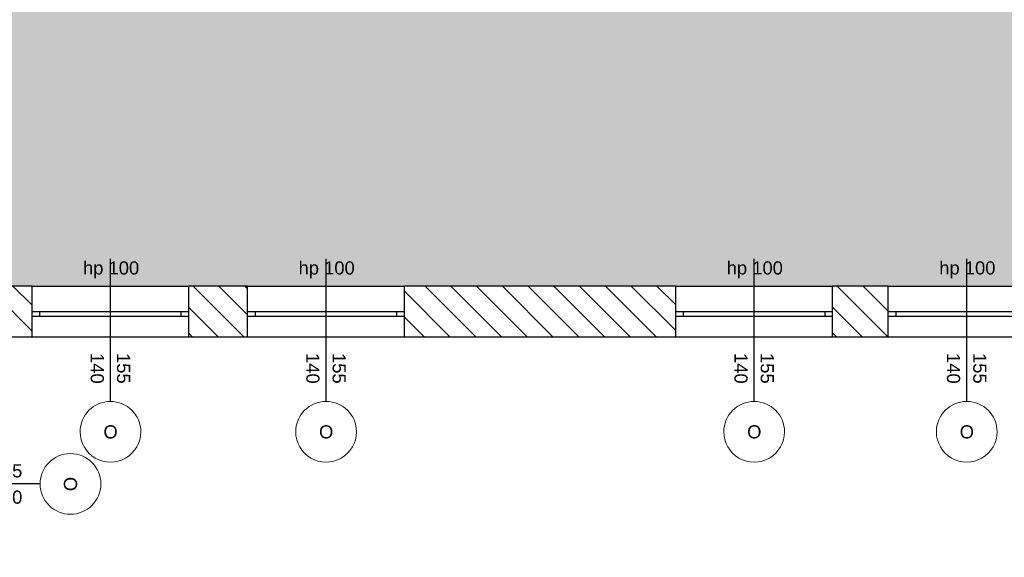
# Model space of a CAD drawing. Header units: millimetres. Extents: x -40063 to 512011, y 350190 to 687060.
# Tile 231 of 256: x 264461 to 274189, y 417967 to 423279. Entities that reach past the tile are written whole.
import ezdxf
from ezdxf.enums import TextEntityAlignment as Align

# ---------------------------------------------------------------- set-up
doc = ezdxf.new("R2010")
doc.units = ezdxf.units.MM
doc.layers.get('0').update_dxf_attribs({"color": 8})
doc.layers.add('Elementy Modelu - Strefy', color=8, linetype='Continuous')
doc.layers.add('Konstrukcja - Ściany zew', color=8, linetype='Continuous')
doc.styles.add('GENERATED_STYLE_1', font='arial.ttf')
doc.styles.get("Standard").update_dxf_attribs({"font": 'arial.ttf'})
pattern_1 = [(45, (2007650.3, -1666877.53), (-127.279217, 127.279217), [])]

# ---------------------------------------------------------------- blocks, each defined once
blk = doc.blocks.new('holl_0.10_55', base_point=(4446685.6, -2054886.2))
at = {"layer": 'Elementy Modelu - Strefy', "linetype": 'Continuous', "lineweight": 0}
blk.add_hatch(color=255, dxfattribs=at).paths.add_polyline_path([(4437576, -2098842.4), (4437576, -2102972.4), (4442046, -2102972.4), (4442046, -2100532.4), (4446177.3, -2100532.4), (4446177.3, -2098842.4), (4441717.5, -2098842.4), (4441716, -2098492.4), (4442016, -2098492.4), (4442016, -2087072.4), (4441276, -2087072.4), (4441276, -2086722.4), (4446506, -2086722.4), (4446506, -2083842.4), (4446186, -2083842.4), (4446186, -2083692.4), (4446506, -2083692.4), (4446506, -2080092.4), (4446186, -2080092.4), (4446186, -2079942.4), (4446506, -2079942.4), (4446506, -2077592.4), (4446186, -2077592.4), (4446186, -2077442.4), (4446506, -2077442.4), (4446506, -2071342.4), (4446186, -2071342.4), (4446186, -2071192.4), (4446506, -2071192.4), (4446506, -2068832.4), (4446186, -2068832.4), (4446186, -2068682.4), (4446506, -2068682.4), (4446506, -2064772.4), (4446186, -2064772.4), (4446186, -2064622.4), (4446506, -2064622.4), (4446506, -2062272.4), (4446186, -2062272.4), (4446186, -2062122.4), (4446506, -2062122.4), (4446506, -2056022.4), (4446186, -2056022.4), (4446186, -2055872.4), (4446506, -2055872.4), (4446506, -2055732.4), (4447626, -2055732.4), (4447626, -2055912.4), (4452846, -2055912.4), (4452846, -2053222.4), (4446826, -2053222.4), (4446826, -2053522.4), (4446186, -2053522.4), (4446186, -2053372.4), (4446506, -2053372.4), (4446506, -2049772.4), (4446186, -2049772.4), (4445042.9, -2047922.4), (4443846, -2047922.4), (4443846, -2048536.7), (4443126, -2048536.7), (4443126, -2047028.3), (4420938.7, -2047028.3), (4420938.7, -2049936.7), (4429615.3, -2049936.7), (4431115.3, -2049936.7), (4443846, -2049936.7), (4443846, -2081972.4), (4437576, -2081972.4), (4437576, -2086722.4), (4438336, -2086722.4), (4438336, -2087072.4), (4437576, -2087072.4), (4437576, -2097232.4), (4433656, -2097232.4), (4433656, -2098492.4), (4437816, -2098492.4), (4437816, -2098842.4)])
at = {"linetype": 'Continuous', "lineweight": 0, "flags": 1}
for tag in ['ROOM_NAME', 'ROOM_NUMBER', 'ROOM_AREA', 'ROOM_PERIM', 'ROOM_WALLS_SURF', 'ROOM_DOORS_SURF', 'ROOM_WINDS_SURF', 'ROOM_BASELEV', 'ROOM_HEIGHT', 'ROOM_NET_AREA', 'ROOM_REDUCED_AREA', 'ROOM_CALC_AREA', 'ROOM_VOLUME']:
    blk.add_attdef(tag, text='', height=200, dxfattribs=at).set_placement((4446685.6, -2054943.4), align=Align.BOTTOM_LEFT)
blk = doc.blocks.new('Okno 16_6')
at = {"layer": 'Konstrukcja - Ściany zew', "linetype": 'Continuous'}
for p, q in [((-775, 200), (775, 200)), ((-700, 0), (-775, 0)), ((-775, 0), (-775, -50)), ((-700, -50), (-700, 0)), ((700, 0), (-700, 0)), ((775, 0), (700, 0)), ((700, 0), (700, -50)), ((775, 0), (775, -50)), ((-775, -50), (-700, -50)), ((-700, -50), (700, -50)), ((700, -50), (775, -50)), ((-775, -150), (775, -150))]:
    blk.add_line(p, q, dxfattribs=at)
blk = doc.blocks.new('Znacznik O 16')
at = {"layer": 'Konstrukcja - Ściany zew', "linetype": 'Continuous'}
blk.add_line((0, -989.9), (0, 268.3), dxfattribs=at)
at = {"layer": 'Konstrukcja - Ściany zew', "color": 251, "linetype": 'Continuous', "lineweight": 13}
for start, end in [(0, 180), (180, 0)]:
    blk.add_arc((0, -1289.9), 300, start, end, dxfattribs=at)
at = {"layer": 'Konstrukcja - Ściany zew', "char_height": 130, "attachment_point": 7, "style": 'GENERATED_STYLE_1'}
for s, insert, rotation in [('{hp 100}', (271.6, 275.9), 180), ('{140}', (-197.1, -511.3), 270), ('{155}', (62.9, -511.3), 270), ('{O}', (69.5, -1222.7), 180)]:
    blk.add_mtext(s, dxfattribs=dict(at, insert=insert, rotation=rotation))
blk = doc.blocks.new('Okno 16_7')
at = {"layer": 'Konstrukcja - Ściany zew', "linetype": 'Continuous'}
for p, q in [((-400, 200), (400, 200)), ((-325, 0), (-400, 0)), ((-400, 0), (-400, -50)), ((-325, -50), (-325, 0)), ((325, 0), (-325, 0)), ((400, 0), (325, 0)), ((325, 0), (325, -50)), ((400, 0), (400, -50)), ((-400, -50), (-325, -50)), ((-325, -50), (325, -50)), ((325, -50), (400, -50)), ((-400, -150), (400, -150))]:
    blk.add_line(p, q, dxfattribs=at)
blk = doc.blocks.new('Znacznik O 16_2')
at = {"layer": 'Konstrukcja - Ściany zew', "linetype": 'Continuous'}
blk.add_line((0, -989.9), (0, 268.3), dxfattribs=at)
at = {"layer": 'Konstrukcja - Ściany zew', "color": 251, "linetype": 'Continuous', "lineweight": 13}
for start, end in [(0, 180), (180, 0)]:
    blk.add_arc((0, -1289.9), 300, start, end, dxfattribs=at)
at = {"layer": 'Konstrukcja - Ściany zew', "char_height": 130, "attachment_point": 7, "style": 'GENERATED_STYLE_1'}
for s, insert, rotation in [('{hp 100}', (271.6, 275.9), 180), ('{80}', (-197.1, -610), 270), ('{80}', (62.9, -610), 270), ('{O}', (69.5, -1222.7), 180)]:
    blk.add_mtext(s, dxfattribs=dict(at, insert=insert, rotation=rotation))
blk = doc.blocks.new('Okno 16_8')
at = {"layer": 'Konstrukcja - Ściany zew', "linetype": 'Continuous'}
for p, q in [((-400, 200), (400, 200)), ((-325, 0), (-400, 0)), ((-400, 0), (-400, -50)), ((-325, -50), (-325, 0)), ((325, 0), (-325, 0)), ((400, 0), (325, 0)), ((325, 0), (325, -50)), ((400, 0), (400, -50)), ((-400, -50), (-325, -50)), ((-325, -50), (325, -50)), ((325, -50), (400, -50)), ((-400, -150), (400, -150))]:
    blk.add_line(p, q, dxfattribs=at)
blk = doc.blocks.new('Znacznik O 16_3')
at = {"layer": 'Konstrukcja - Ściany zew', "linetype": 'Continuous'}
blk.add_line((0, -989.9), (0, 268.3), dxfattribs=at)
at = {"layer": 'Konstrukcja - Ściany zew', "color": 251, "linetype": 'Continuous', "lineweight": 13}
for start, end in [(0, 180), (180, 0)]:
    blk.add_arc((0, -1289.9), 300, start, end, dxfattribs=at)
at = {"layer": 'Konstrukcja - Ściany zew', "char_height": 130, "attachment_point": 7, "style": 'GENERATED_STYLE_1'}
for s, insert, rotation in [('{hp 100}', (271.6, 275.9), 180), ('{80}', (-197.1, -610), 270), ('{80}', (62.9, -610), 270), ('{O}', (69.5, -1222.7), 180)]:
    blk.add_mtext(s, dxfattribs=dict(at, insert=insert, rotation=rotation))
blk = doc.blocks.new('Ściana_133', base_point=(4452696, -2098842.4))
at = {"layer": 'Konstrukcja - Ściany zew', "linetype": 'Continuous'}
h = blk.add_hatch(dxfattribs=at)
h.set_pattern_fill('Bloczki_ceramiczne', color=256, style=0, pattern_type=2)
h.set_pattern_definition(pattern_1)
h.paths.add_polyline_path([(4442016, -2098842.4), (4443196, -2098842.4), (4443196, -2098742.4), (4443196, -2098692.4), (4443196, -2098492.4), (4442516, -2098492.4)])
h = blk.add_hatch(dxfattribs=at)
h.set_pattern_fill('Bloczki_ceramiczne', color=256, style=0, pattern_type=2)
h.set_pattern_definition(pattern_1)
h.paths.add_polyline_path([(4444746, -2098742.4), (4444746, -2098842.4), (4446476, -2098842.4), (4446476, -2098742.4), (4446476, -2098692.4), (4446476, -2098492.4), (4444746, -2098492.4), (4444746, -2098692.4)])
h = blk.add_hatch(dxfattribs=at)
h.set_pattern_fill('Bloczki_ceramiczne', color=256, style=0, pattern_type=2)
h.set_pattern_definition(pattern_1)
h.paths.add_polyline_path([(4447276, -2098742.4), (4447276, -2098842.4), (4448326, -2098842.4), (4448326, -2098742.4), (4448326, -2098692.4), (4448326, -2098492.4), (4447276, -2098492.4), (4447276, -2098692.4)])
h = blk.add_hatch(dxfattribs=at)
h.set_pattern_fill('Bloczki_ceramiczne', color=256, style=0, pattern_type=2)
h.set_pattern_definition(pattern_1)
h.paths.add_polyline_path([(4449126, -2098492.4), (4449126, -2098692.4), (4449126, -2098742.4), (4449126, -2098842.4), (4452696, -2098842.4), (4453196, -2098492.4)])
for p, q in [((4443196, -2098492.4), (4443196, -2098692.4)), ((4444746, -2098492.4), (4444746, -2098692.4)), ((4446476, -2098492.4), (4446476, -2098692.4)), ((4447276, -2098492.4), (4447276, -2098692.4)), ((4448326, -2098492.4), (4448326, -2098692.4)), ((4449126, -2098492.4), (4449126, -2098692.4)), ((4443196, -2098692.4), (4443196, -2098742.4)), ((4443196, -2098742.4), (4443196, -2098842.4)), ((4444746, -2098692.4), (4444746, -2098742.4)), ((4444746, -2098742.4), (4444746, -2098842.4)), ((4446476, -2098692.4), (4446476, -2098742.4)), ((4446476, -2098742.4), (4446476, -2098842.4)), ((4447276, -2098692.4), (4447276, -2098742.4)), ((4447276, -2098742.4), (4447276, -2098842.4)), ((4448326, -2098692.4), (4448326, -2098742.4)), ((4448326, -2098742.4), (4448326, -2098842.4)), ((4449126, -2098692.4), (4449126, -2098742.4)), ((4449126, -2098742.4), (4449126, -2098842.4))]:
    blk.add_line(p, q, dxfattribs=at)
at = {"layer": 'Konstrukcja - Ściany zew', "linetype": 'Continuous', "flags": 128}
for points in [[(4443196, -2098492.4), (4442516, -2098492.4)], [(4446476, -2098492.4), (4444746, -2098492.4)], [(4448326, -2098492.4), (4447276, -2098492.4)], [(4453196, -2098492.4), (4449126, -2098492.4)], [(4442016, -2098842.4), (4443196, -2098842.4)], [(4444746, -2098842.4), (4446177.3, -2098842.4)], [(4446297.3, -2098842.4), (4446476, -2098842.4)], [(4447276, -2098842.4), (4447546, -2098842.4)], [(4447796, -2098842.4), (4448326, -2098842.4)], [(4449126, -2098842.4), (4452696, -2098842.4)]]:
    blk.add_lwpolyline(points, dxfattribs=at)
at = {"layer": 'Konstrukcja - Ściany zew', "rotation": 180}
for name, p in [('Znacznik O 16', (4443971, -2098842.4)), ('Znacznik O 16_2', (4446876, -2098842.4)), ('Znacznik O 16_3', (4448726, -2098842.4))]:
    blk.add_blockref(name, p, dxfattribs=at)
at = {"layer": 'Konstrukcja - Ściany zew', "linetype": 'Continuous', "zscale": 1000}
for name, p in [('Okno 16_6', (4443971, -2098692.4)), ('Okno 16_7', (4446876, -2098692.4))]:
    blk.add_blockref(name, p, dxfattribs=at)
at = {"layer": 'Konstrukcja - Ściany zew', "linetype": 'Continuous', "xscale": -1, "zscale": 1000}
blk.add_blockref('Okno 16_8', (4448726, -2098692.4), dxfattribs=at)
blk = doc.blocks.new('Okno 16_9')
at = {"layer": 'Konstrukcja - Ściany zew', "linetype": 'Continuous'}
for p, q in [((-775, 200), (775, 200)), ((-700, 0), (-775, 0)), ((-775, 0), (-775, -50)), ((-700, -50), (-700, 0)), ((700, 0), (-700, 0)), ((775, 0), (700, 0)), ((700, 0), (700, -50)), ((775, 0), (775, -50)), ((-775, -50), (-700, -50)), ((-700, -50), (700, -50)), ((700, -50), (775, -50)), ((-775, -300), (775, -300))]:
    blk.add_line(p, q, dxfattribs=at)
blk = doc.blocks.new('Znacznik O 16_56')
at = {"layer": 'Konstrukcja - Ściany zew', "linetype": 'Continuous'}
blk.add_line((0, -1139.9), (0, 268.3), dxfattribs=at)
at = {"layer": 'Konstrukcja - Ściany zew', "color": 251, "linetype": 'Continuous', "lineweight": 13}
for start, end in [(0, 180), (180, 0)]:
    blk.add_arc((0, -1439.9), 300, start, end, dxfattribs=at)
at = {"layer": 'Konstrukcja - Ściany zew', "char_height": 130, "attachment_point": 7, "style": 'GENERATED_STYLE_1'}
for s, insert in [('{hp 100}', (-271.6, 75.2)), ('{O}', (-69.5, -1507))]:
    blk.add_mtext(s, dxfattribs=dict(at, insert=insert))
at = {"layer": 'Konstrukcja - Ściany zew', "char_height": 130, "attachment_point": 7, "rotation": 270, "style": 'GENERATED_STYLE_1'}
for s, insert in [('{140}', (-197.1, -661.3)), ('{155}', (62.9, -661.3))]:
    blk.add_mtext(s, dxfattribs=dict(at, insert=insert))
blk = doc.blocks.new('Znacznik O 16_57')
at = {"layer": 'Konstrukcja - Ściany zew', "linetype": 'Continuous'}
blk.add_line((0, -1139.9), (0, 268.3), dxfattribs=at)
at = {"layer": 'Konstrukcja - Ściany zew', "color": 251, "linetype": 'Continuous', "lineweight": 13}
for start, end in [(0, 180), (180, 0)]:
    blk.add_arc((0, -1439.9), 300, start, end, dxfattribs=at)
at = {"layer": 'Konstrukcja - Ściany zew', "char_height": 130, "attachment_point": 7, "style": 'GENERATED_STYLE_1'}
for s, insert in [('{hp 100}', (-271.6, 75.2)), ('{O}', (-69.5, -1507))]:
    blk.add_mtext(s, dxfattribs=dict(at, insert=insert))
at = {"layer": 'Konstrukcja - Ściany zew', "char_height": 130, "attachment_point": 7, "rotation": 270, "style": 'GENERATED_STYLE_1'}
for s, insert in [('{140}', (-197.1, -661.3)), ('{155}', (62.9, -661.3))]:
    blk.add_mtext(s, dxfattribs=dict(at, insert=insert))
blk = doc.blocks.new('Znacznik O 16_58')
at = {"layer": 'Konstrukcja - Ściany zew', "linetype": 'Continuous'}
blk.add_line((0, -1139.9), (0, 268.3), dxfattribs=at)
at = {"layer": 'Konstrukcja - Ściany zew', "color": 251, "linetype": 'Continuous', "lineweight": 13}
for start, end in [(0, 180), (180, 0)]:
    blk.add_arc((0, -1439.9), 300, start, end, dxfattribs=at)
at = {"layer": 'Konstrukcja - Ściany zew', "char_height": 130, "attachment_point": 7, "style": 'GENERATED_STYLE_1'}
for s, insert in [('{hp 100}', (-271.6, 75.2)), ('{O}', (-69.5, -1507))]:
    blk.add_mtext(s, dxfattribs=dict(at, insert=insert))
at = {"layer": 'Konstrukcja - Ściany zew', "char_height": 130, "attachment_point": 7, "rotation": 270, "style": 'GENERATED_STYLE_1'}
for s, insert in [('{140}', (-197.1, -661.3)), ('{155}', (62.9, -661.3))]:
    blk.add_mtext(s, dxfattribs=dict(at, insert=insert))
blk = doc.blocks.new('Znacznik O 16_59')
at = {"layer": 'Konstrukcja - Ściany zew', "linetype": 'Continuous'}
blk.add_line((0, -1139.9), (0, 268.3), dxfattribs=at)
at = {"layer": 'Konstrukcja - Ściany zew', "color": 251, "linetype": 'Continuous', "lineweight": 13}
for start, end in [(0, 180), (180, 0)]:
    blk.add_arc((0, -1439.9), 300, start, end, dxfattribs=at)
at = {"layer": 'Konstrukcja - Ściany zew', "char_height": 130, "attachment_point": 7, "style": 'GENERATED_STYLE_1'}
for s, insert in [('{hp 100}', (-271.6, 75.2)), ('{O}', (-69.5, -1507))]:
    blk.add_mtext(s, dxfattribs=dict(at, insert=insert))
at = {"layer": 'Konstrukcja - Ściany zew', "char_height": 130, "attachment_point": 7, "rotation": 270, "style": 'GENERATED_STYLE_1'}
for s, insert in [('{140}', (-197.1, -661.3)), ('{155}', (62.9, -661.3))]:
    blk.add_mtext(s, dxfattribs=dict(at, insert=insert))
blk = doc.blocks.new('Ściana_134', base_point=(4442016, -2098842.4))
at = {"layer": 'Konstrukcja - Ściany zew', "linetype": 'Continuous'}
h = blk.add_hatch(dxfattribs=at)
h.set_pattern_fill('Bloczki_ceramiczne', color=256, style=0, pattern_type=2)
h.set_pattern_definition(pattern_1)
h.paths.add_polyline_path([(4442016, -2090022.4), (4442266, -2090022.4), (4442316, -2090022.4), (4442516, -2090022.4), (4442516, -2089472.4), (4442316, -2089472.4), (4442266, -2089472.4), (4442016, -2089472.4)])
h = blk.add_hatch(dxfattribs=at)
h.set_pattern_fill('Bloczki_ceramiczne', color=256, style=0, pattern_type=2)
h.set_pattern_definition(pattern_1)
h.paths.add_polyline_path([(4442016, -2094252.4), (4442266, -2094252.4), (4442316, -2094252.4), (4442516, -2094252.4), (4442516, -2091572.4), (4442316, -2091572.4), (4442266, -2091572.4), (4442016, -2091572.4)])
h = blk.add_hatch(dxfattribs=at)
h.set_pattern_fill('Bloczki_ceramiczne', color=256, style=0, pattern_type=2)
h.set_pattern_definition(pattern_1)
h.paths.add_polyline_path([(4442016, -2096382.4), (4442266, -2096382.4), (4442316, -2096382.4), (4442516, -2096382.4), (4442516, -2095802.4), (4442316, -2095802.4), (4442266, -2095802.4), (4442016, -2095802.4)])
h = blk.add_hatch(dxfattribs=at)
h.set_pattern_fill('Bloczki_ceramiczne', color=256, style=0, pattern_type=2)
h.set_pattern_definition(pattern_1)
h.paths.add_polyline_path([(4442016, -2098842.4), (4442516, -2098492.4), (4442516, -2097932.4), (4442316, -2097932.4), (4442266, -2097932.4), (4442016, -2097932.4)])
for p, q in [((4442266, -2089472.4), (4442016, -2089472.4)), ((4442316, -2089472.4), (4442266, -2089472.4)), ((4442516, -2089472.4), (4442316, -2089472.4)), ((4442266, -2090022.4), (4442016, -2090022.4)), ((4442316, -2090022.4), (4442266, -2090022.4)), ((4442516, -2090022.4), (4442316, -2090022.4)), ((4442266, -2091572.4), (4442016, -2091572.4)), ((4442316, -2091572.4), (4442266, -2091572.4)), ((4442516, -2091572.4), (4442316, -2091572.4)), ((4442266, -2094252.4), (4442016, -2094252.4)), ((4442316, -2094252.4), (4442266, -2094252.4)), ((4442516, -2094252.4), (4442316, -2094252.4)), ((4442266, -2095802.4), (4442016, -2095802.4)), ((4442316, -2095802.4), (4442266, -2095802.4)), ((4442516, -2095802.4), (4442316, -2095802.4)), ((4442266, -2096382.4), (4442016, -2096382.4)), ((4442316, -2096382.4), (4442266, -2096382.4)), ((4442516, -2096382.4), (4442316, -2096382.4)), ((4442266, -2097932.4), (4442016, -2097932.4)), ((4442316, -2097932.4), (4442266, -2097932.4)), ((4442516, -2097932.4), (4442316, -2097932.4))]:
    blk.add_line(p, q, dxfattribs=at)
at = {"layer": 'Konstrukcja - Ściany zew', "linetype": 'Continuous', "flags": 128}
for points in [[(4442016, -2089472.4), (4442016, -2090022.4)], [(4442516, -2090022.4), (4442516, -2089472.4)], [(4442016, -2091572.4), (4442016, -2094252.4)], [(4442516, -2094252.4), (4442516, -2091572.4)], [(4442016, -2095802.4), (4442016, -2096382.4)], [(4442516, -2096382.4), (4442516, -2095802.4)], [(4442016, -2097932.4), (4442016, -2098492.4)], [(4442516, -2098492.4), (4442516, -2097932.4)]]:
    blk.add_lwpolyline(points, dxfattribs=at)
at = {"layer": 'Konstrukcja - Ściany zew', "linetype": 'Continuous', "xscale": -1, "zscale": 1000, "rotation": 270}
for p in [(4442316, -2088697.4), (4442316, -2090797.4), (4442316, -2095027.4), (4442316, -2097157.4)]:
    blk.add_blockref('Okno 16_9', p, dxfattribs=at)
at = {"layer": 'Konstrukcja - Ściany zew', "rotation": 90}
for name, p in [('Znacznik O 16_59', (4442016, -2088697.4)), ('Znacznik O 16_58', (4442016, -2090797.4)), ('Znacznik O 16_57', (4442016, -2095027.4)), ('Znacznik O 16_56', (4442016, -2097157.4))]:
    blk.add_blockref(name, p, dxfattribs=at)

msp = doc.modelspace()

# ---------------------------------------------------------------- linework, layer by layer
at = {"layer": 'Elementy Modelu - Strefy', "color": 255, "linetype": 'Continuous', "lineweight": 0, "flags": 128}
msp.add_lwpolyline([(275442.66241, 425087.06431), (265282.66241, 425087.06431), (265282.66241, 429007.06431), (264022.66241, 429007.06431), (264022.66241, 424847.06431), (263672.66241, 424847.06431), (263672.66241, 425087.06431), (259542.66241, 425087.06431), (259542.66241, 420617.06431), (261982.66241, 420617.06431), (261982.66241, 416485.74022), (263672.66241, 416485.74022), (263672.66241, 420945.60446), (264022.66241, 420947.06431), (264022.66241, 420647.06431), (275442.66241, 420647.06431)], dxfattribs=at)

# ---------------------------------------------------------------- block references
at = {"layer": 'Elementy Modelu - Strefy', "color": 12, "linetype": 'Continuous', "lineweight": 13, "rotation": 270}
msp.add_blockref('holl_0.10_55', (307628.86272, 415977.50862), dxfattribs=at)
at = {"layer": 'Konstrukcja - Ściany zew', "rotation": 270}
for name, p in [('Ściana_134', (263672.66241, 420647.06431)), ('Ściana_133', (263672.66241, 409967.06431))]:
    msp.add_blockref(name, p, dxfattribs=at)

doc.saveas('drawing.dxf')
